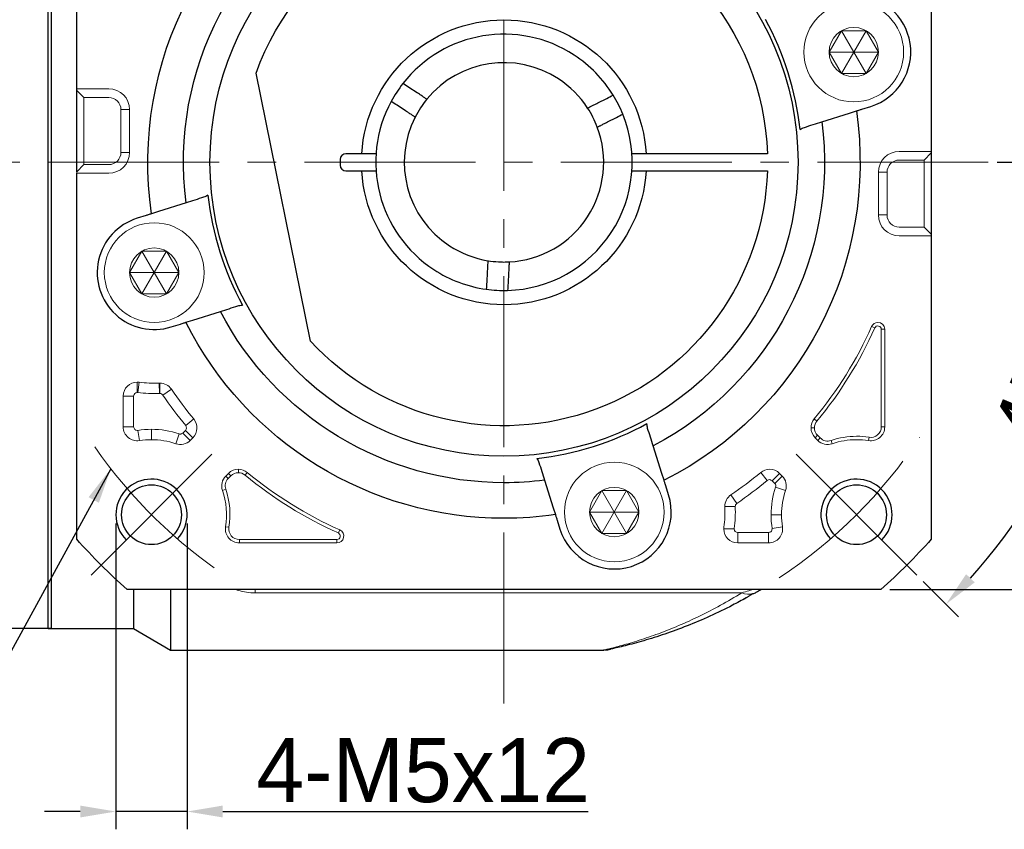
# Model space of a CAD drawing. Header units: millimetres. Extents: x 1333 to 1836, y 975 to 1331.
# Tile 3 of 11: x 1396 to 1465, y 1163 to 1220. Entities that reach past the tile are written whole.
import ezdxf

# ---------------------------------------------------------------- set-up
doc = ezdxf.new("R2010")
doc.units = ezdxf.units.MM
doc.header["$PDSIZE"] = -5
doc.linetypes.add('点画线', pattern=[18, 12, -2, 2, -2])
doc.layers.get('0').update_dxf_attribs({"lineweight": 18})
doc.layers.get('Defpoints').update_dxf_attribs({"lineweight": 18})
for name, color, linetype, lineweight in [('7中心线层', 7, '点画线', 18), ('尺寸线', 7, 'Continuous', 18), ('尺寸线层', 3, 'Continuous', 18), ('粗实线', 7, 'Continuous', 50), ('细实线', 7, 'Continuous', 18)]:
    doc.layers.add(name, color=color, linetype=linetype, lineweight=lineweight)
doc.styles.add('工程字', font='txt')
doc.dimstyles.new('副本 ISO-25', dxfattribs={"dimtxt": 4.5, "dimasz": 2.5, "dimexe": 1.25, "dimexo": 0.625, "dimtad": 1, "dimtxsty": '工程字', "dimcen": 2.5, "dimdle": 5, "dimadec": 0, "dimazin": 0, "dimtfac": 1, "dimtmove": 0, "dimatfit": 3, "dimfxl": 1, "dimtolj": 1, "dimarcsym": 0})

# ---------------------------------------------------------------- blocks, each defined once
blk = doc.blocks.new('*D80')
at = {"layer": 'Defpoints', "color": 0, "lineweight": -2}
for p in [(1402.28, 1184.766), (1407.28, 1184.766), (1402.28, 1163.923)]:
    blk.add_point(p, dxfattribs=at)
at = {"layer": '尺寸线层', "color": 0, "lineweight": -2}
for p, q in [((1402.28, 1184.141), (1402.28, 1162.673)), ((1407.28, 1184.141), (1407.28, 1162.673)), ((1399.78, 1163.923), (1397.28, 1163.923)), ((1407.28, 1163.923), (1402.28, 1163.923)), ((1409.78, 1163.923), (1435.426, 1163.923))]:
    blk.add_line(p, q, dxfattribs=at)
for points in [[(1399.78, 1163.506), (1399.78, 1164.34), (1402.28, 1163.923)], [(1409.78, 1164.34), (1409.78, 1163.506), (1407.28, 1163.923)]]:
    blk.add_solid(points, dxfattribs=at)
at = {"layer": '尺寸线层', "color": 0, "insert": (1423.853, 1166.798), "char_height": 4.5, "attachment_point": 5, "style": '工程字'}
blk.add_mtext('\\A1;4-M5x12', dxfattribs=at)
blk = doc.blocks.new('*D81')
at = {"layer": 'Defpoints', "color": 0, "lineweight": -2}
for p in [(1455.986, 1239.515), (1455.986, 1179.515), (1481.364, 1179.515)]:
    blk.add_point(p, dxfattribs=at)
at = {"layer": '尺寸线层', "color": 0, "lineweight": -2}
for p, q in [((1456.611, 1239.515), (1482.614, 1239.515)), ((1481.364, 1237.015), (1481.364, 1182.015)), ((1456.611, 1179.515), (1482.614, 1179.515))]:
    blk.add_line(p, q, dxfattribs=at)
for points in [[(1481.781, 1237.015), (1480.947, 1237.015), (1481.364, 1239.515)], [(1480.947, 1182.015), (1481.781, 1182.015), (1481.364, 1179.515)]]:
    blk.add_solid(points, dxfattribs=at)
at = {"layer": '尺寸线层', "color": 0, "insert": (1478.489, 1209.515), "char_height": 4.5, "attachment_point": 5, "rotation": 90, "style": '工程字'}
blk.add_mtext('\\A1;60', dxfattribs=at)
blk = doc.blocks.new('*D82')
at = {"layer": 'Defpoints', "color": 0, "lineweight": -2}
for p in [(1458.52, 1238.506), (1450.034, 1230.021), (1471.892, 1220.866), (1375.615, 1209.515), (1463.528, 1209.515)]:
    blk.add_point(p, dxfattribs=at)
at = {"layer": '尺寸线层', "color": 0, "lineweight": -2}
for p, q in [((1458.962, 1238.948), (1461.424, 1241.411)), ((1464.153, 1209.515), (1474.636, 1209.515))]:
    blk.add_line(p, q, dxfattribs=at)
blk.add_arc((1429.528, 1209.515), 43.858, 3.26643, 41.73357, dxfattribs=at)
for points in [[(1462.56, 1238.996), (1461.954, 1238.423), (1460.541, 1240.527)], [(1472.899, 1212.002), (1473.731, 1212.025), (1473.386, 1209.515)]]:
    blk.add_solid(points, dxfattribs=at)
at = {"layer": '尺寸线层', "color": 0, "insert": (1472.704, 1227.399), "char_height": 4.5, "attachment_point": 5, "rotation": 292.5, "style": '工程字'}
blk.add_mtext('\\A1;45%%d', dxfattribs=at)
blk = doc.blocks.new('*D83')
at = {"layer": 'Defpoints', "color": 0, "lineweight": -2}
for p in [(1375.615, 1209.515), (1463.528, 1209.515), (1450.034, 1189.008), (1467.532, 1187.573), (1458.52, 1180.523)]:
    blk.add_point(p, dxfattribs=at)
at = {"layer": '尺寸线层', "color": 0, "lineweight": -2}
for p, q in [((1464.153, 1209.515), (1474.661, 1209.515)), ((1458.962, 1180.081), (1461.442, 1177.601))]:
    blk.add_line(p, q, dxfattribs=at)
blk.add_arc((1429.528, 1209.515), 43.883, 318.26459, 356.73541, dxfattribs=at)
for points in [[(1473.756, 1207.004), (1472.923, 1207.027), (1473.411, 1209.515)], [(1461.972, 1180.588), (1462.578, 1180.016), (1460.558, 1178.485)]]:
    blk.add_solid(points, dxfattribs=at)
at = {"layer": '尺寸线层', "color": 0, "insert": (1467.414, 1193.822), "char_height": 4.5, "attachment_point": 5, "rotation": 67.5, "style": '工程字'}
blk.add_mtext('\\A1;45%%d', dxfattribs=at)

msp = doc.modelspace()

# ---------------------------------------------------------------- linework, layer by layer
for p, q in [((1399.5283, 1214.5703), (1399.5283, 1214.68)), ((1399.5283, 1214.68), (1400.0283, 1214.68)), ((1399.5283, 1214.5703), (1400.0283, 1214.0715)), ((1399.5283, 1213.5727), (1399.5283, 1214.5703)), ((1400.0283, 1214.68), (1401.7783, 1214.68)), ((1400.0283, 1214.0715), (1401.7783, 1214.0715)), ((1399.5283, 1209.8549), (1399.5283, 1213.5727)), ((1402.636, 1213.2138), (1402.7458, 1213.2138)), ((1402.636, 1213.2138), (1402.636, 1210.2138)), ((1403.2446, 1213.2138), (1402.7458, 1213.2138)), ((1403.2446, 1213.2138), (1403.2446, 1210.2138)), ((1399.5283, 1208.8573), (1399.5283, 1209.8549)), ((1402.636, 1210.2138), (1402.7458, 1210.2138)), ((1403.2446, 1210.2138), (1402.7458, 1210.2138)), ((1457.2783, 1210.2816), (1459.0283, 1210.2816)), ((1459.5283, 1210.2816), (1459.0283, 1210.2816)), ((1459.5283, 1210.1718), (1459.0283, 1209.6731)), ((1459.5283, 1210.2816), (1459.5283, 1210.1718)), ((1459.5283, 1210.1718), (1459.5283, 1209.1743)), ((1399.5283, 1208.8573), (1400.0283, 1209.3561)), ((1401.7783, 1209.3561), (1400.0283, 1209.3561)), ((1457.2783, 1209.6731), (1459.0283, 1209.6731)), ((1459.5283, 1209.1743), (1459.5283, 1205.4564)), ((1399.5283, 1208.7475), (1399.5283, 1208.8573)), ((1399.5283, 1208.7475), (1400.0283, 1208.7475)), ((1401.7783, 1208.7475), (1400.0283, 1208.7475)), ((1455.812, 1205.8154), (1455.812, 1208.8154)), ((1456.4206, 1205.8154), (1456.4206, 1208.8154)), ((1459.0283, 1204.9576), (1457.2783, 1204.9576)), ((1459.5283, 1204.4589), (1459.0283, 1204.9576)), ((1459.5283, 1205.4564), (1459.5283, 1204.4589)), ((1459.0283, 1204.3491), (1457.2783, 1204.3491)), ((1459.5283, 1204.3491), (1459.0283, 1204.3491)), ((1459.5283, 1204.4589), (1459.5283, 1204.3491)), ((1455.5593, 1197.8863), (1455.3396, 1197.9845)), ((1456.0181, 1197.7885), (1456.2588, 1197.7885)), ((1456.0181, 1197.7885), (1456.0181, 1190.9351)), ((1456.2588, 1190.9351), (1456.2588, 1197.7885)), ((1403.7783, 1193.3531), (1403.7783, 1194.0834)), ((1403.8124, 1193.3509), (1403.9118, 1194.0743)), ((1405.3544, 1193.2804), (1405.3213, 1194.0098)), ((1405.3657, 1193.2806), (1405.3657, 1194.0108)), ((1402.7978, 1193.1029), (1402.7978, 1190.9351)), ((1403.528, 1193.1029), (1402.7978, 1193.1029)), ((1403.528, 1190.9351), (1403.528, 1193.1029)), ((1405.5725, 1193.1714), (1406.1756, 1193.5829)), ((1407.1854, 1191.0274), (1407.7479, 1191.4929)), ((1451.4941, 1191.3395), (1451.3087, 1191.4929)), ((1403.528, 1190.9351), (1402.7978, 1190.9351)), ((1403.8184, 1190.688), (1403.9354, 1189.9673)), ((1404.7796, 1190.0354), (1404.7796, 1190.7655)), ((1406.7226, 1190.4422), (1406.4861, 1189.7514)), ((1407.1695, 1190.6909), (1406.9807, 1190.502)), ((1406.9807, 1190.502), (1407.497, 1189.9857)), ((1407.1695, 1190.6909), (1407.6858, 1190.1745)), ((1451.3243, 1190.8679), (1451.0836, 1190.8679)), ((1451.541, 1190.3447), (1451.3708, 1190.1745)), ((1451.7298, 1190.1559), (1451.541, 1190.3447)), ((1456.0181, 1190.9351), (1456.2588, 1190.9351)), ((1407.497, 1189.9857), (1407.6858, 1190.1745)), ((1451.3708, 1190.1745), (1451.5596, 1189.9857)), ((1451.7298, 1190.1559), (1451.5596, 1189.9857)), ((1452.4925, 1189.9791), (1452.5705, 1189.7514)), ((1455.1598, 1190.2049), (1455.1212, 1189.9673)), ((1410.1883, 1187.6721), (1409.9994, 1187.4832)), ((1410.3585, 1187.5019), (1410.1883, 1187.6721)), ((1410.8816, 1187.7186), (1410.8816, 1187.9593)), ((1411.3532, 1187.5488), (1411.5066, 1187.7342)), ((1448.0154, 1187.1716), (1447.55, 1187.7342)), ((1448.352, 1187.1558), (1448.8683, 1187.6721)), ((1449.0572, 1187.4832), (1448.8683, 1187.6721)), ((1410.1696, 1187.313), (1409.9994, 1187.4832)), ((1410.1696, 1187.313), (1410.3585, 1187.5019)), ((1448.352, 1187.1558), (1448.5409, 1186.9669)), ((1448.5409, 1186.9669), (1449.0572, 1187.4832)), ((1409.9928, 1186.5503), (1409.7651, 1186.4724)), ((1448.6007, 1186.7089), (1449.2915, 1186.4724)), ((1445.8715, 1185.5587), (1445.46, 1186.1619)), ((1445.7622, 1185.3519), (1445.032, 1185.3519)), ((1449.0075, 1184.7658), (1448.2774, 1184.7658)), ((1410.2186, 1183.8831), (1409.981, 1183.9216)), ((1417.9001, 1183.4835), (1417.9982, 1183.7033)), ((1445.6898, 1183.7646), (1444.9594, 1183.7646)), ((1448.1078, 1183.5143), (1445.9399, 1183.5143)), ((1445.9399, 1183.5143), (1445.9399, 1182.7841)), ((1448.1078, 1183.5143), (1448.1078, 1182.7841)), ((1448.3548, 1183.8047), (1449.0756, 1183.9216)), ((1417.8023, 1183.0248), (1410.9488, 1183.0248)), ((1410.9488, 1183.0248), (1410.9488, 1182.7841)), ((1410.9488, 1182.7841), (1417.8023, 1182.7841)), ((1417.8023, 1183.0248), (1417.8023, 1182.7841)), ((1445.9399, 1182.7841), (1448.1078, 1182.7841)), ((1412.064, 1179.2801), (1412.064, 1179.5146)), ((1446.2172, 1179.2801), (1412.064, 1179.2801))]:
    msp.add_line(p, q)
for centre in [(1454.0865, 1217.2577), (1404.9701, 1201.7714), (1437.2715, 1184.9564)]:
    msp.add_circle(centre, 1.7321)
at = {"extrusion": (0, 0, -1)}
for centre, radius, start, end in [((-1401.7783, 1213.2138), 1.4663, 90, 180), ((-1401.7783, 1213.2138), 0.8577, 90, 180), ((-1401.7783, 1210.2138), 1.4663, 180, 270), ((-1401.7783, 1210.2138), 0.8577, 180, 270), ((-1457.2783, 1208.8154), 1.4663, 0, 90), ((-1457.2783, 1208.8154), 0.8577, 0, 90), ((-1457.2783, 1205.8154), 1.4663, 270, 0), ((-1457.2783, 1205.8154), 0.8577, 270, 0), ((-1429.5283, 1209.5146), 28.2695, 204.070615, 219.60525), ((-1404.9701, 1201.7714), 7.7695, 267.40882, 277.82827), ((-1429.5283, 1209.5146), 28.2695, 320.39475, 325.697413), ((-1452.0641, 1190.8679), 0.7398, 0, 39.60525), ((-1452.0641, 1190.8679), 0.7398, 315, 0), ((-1455.2783, 1190.9351), 0.7398, 180, 279.218623), ((-1404.7796, 1184.7658), 5.2695, 80.781377, 90), ((-1404.7796, 1184.7658), 5.2695, 90, 108.896119), ((-1452.253, 1190.679), 0.7398, 251.103881, 315), ((-1454.277, 1184.7658), 5.2695, 71.103881, 90), ((-1454.277, 1184.7658), 5.2695, 90, 99.218623), ((-1410.8816, 1186.9788), 0.7398, 45, 90), ((-1410.8816, 1186.9788), 0.7398, 90, 129.60525), ((-1429.5283, 1209.5146), 28.2695, 294.070615, 309.60525), ((-1429.5283, 1209.5146), 28.2695, 230.39475, 235.697413), ((-1410.6927, 1186.7899), 0.7398, 341.103881, 45), ((-1404.7796, 1184.7658), 5.2695, 161.103881, 189.218623), ((-1454.277, 1184.7658), 5.2695, 0, 18.896119), ((-1437.2715, 1184.9564), 7.7695, 177.40882, 187.82827), ((-1454.277, 1184.7658), 5.2695, 350.781377, 0), ((-1410.9488, 1183.7646), 0.7398, 270, 9.218623)]:
    msp.add_arc(centre, radius, start, end, dxfattribs=at)
for centre, radius, start, end in [((1455.7783, 1197.7885), 0.4805, 90, 155.929385), ((1455.7783, 1197.7885), 0.4805, 0, 90), ((1429.5283, 1209.5146), 28.5102, 320.39475, 335.929385), ((1403.7783, 1193.1029), 0.9805, 90, 180), ((1403.7783, 1193.1029), 0.9805, 82.17173, 90), ((1405.3657, 1193.0303), 0.9805, 90, 92.59118), ((1405.3657, 1193.0303), 0.9805, 34.302587, 90), ((1404.9701, 1201.7714), 8.4997, 262.17173, 272.59118), ((1429.5283, 1209.5146), 28.9997, 214.302587, 219.60525), ((1406.9925, 1190.8679), 0.9805, 315, 39.60525), ((1452.0641, 1190.8679), 0.9805, 140.39475, 180), ((1403.7783, 1190.9351), 0.9805, 180, 279.218623), ((1404.7796, 1184.7658), 5.9997, 90, 99.218623), ((1404.7796, 1184.7658), 5.9997, 71.103881, 90), ((1452.0641, 1190.8679), 0.9805, 180, 225), ((1455.2783, 1190.9351), 0.9805, 260.781377, 0), ((1406.8036, 1190.679), 0.9805, 251.103881, 315), ((1452.253, 1190.679), 0.9805, 225, 288.896119), ((1454.277, 1184.7658), 5.5102, 90, 108.896119), ((1454.277, 1184.7658), 5.5102, 80.781377, 90), ((1410.8816, 1186.9788), 0.9805, 90, 135), ((1410.8816, 1186.9788), 0.9805, 50.39475, 90), ((1448.175, 1186.9788), 0.9805, 90, 129.60525), ((1448.175, 1186.9788), 0.9805, 45, 90), ((1410.6927, 1186.7899), 0.9805, 135, 198.896119), ((1429.5283, 1209.5146), 28.5102, 230.39475, 245.929385), ((1429.5283, 1209.5146), 28.9997, 304.302587, 309.60525), ((1448.3639, 1186.7899), 0.9805, 341.103881, 45), ((1404.7796, 1184.7658), 5.5102, 350.781377, 18.896119), ((1454.277, 1184.7658), 5.9997, 161.103881, 180), ((1446.0125, 1185.3519), 0.9805, 124.302587, 180), ((1446.0125, 1185.3519), 0.9805, 180, 182.59118), ((1437.2715, 1184.9564), 8.4997, 352.17173, 2.59118), ((1454.277, 1184.7658), 5.9997, 180, 189.218623), ((1410.9488, 1183.7646), 0.9805, 170.781377, 270), ((1417.8023, 1183.2646), 0.4805, 270, 65.929385), ((1445.9399, 1183.7646), 0.9805, 172.17173, 180), ((1445.9399, 1183.7646), 0.9805, 180, 270), ((1448.1078, 1183.7646), 0.9805, 270, 9.218623)]:
    msp.add_arc(centre, radius, start, end)
msp.add_ellipse((1446.2172, 1181.0456), major_axis=(-1.0114, 1.7254), ratio=0.6888272, start_param=2.4365012, end_param=2.9666747)
for points, knots in [([(1455.5593, 1197.8863), (1455.591, 1197.9296), (1455.6543, 1198.0159), (1455.8315, 1198.0378), (1455.9843, 1197.9456), (1456.0068, 1197.8409), (1456.0181, 1197.7885)], [0, 0, 0, 0, 0.2504474, 0.5, 0.7495526, 1, 1, 1, 1]), ([(1403.528, 1193.1029), (1403.5442, 1193.1707), (1403.5763, 1193.3055), (1403.7112, 1193.3373), (1403.7783, 1193.3531)], [0, 0, 0, 0, 0.5025738, 1, 1, 1, 1]), ([(1405.3657, 1193.2806), (1405.4068, 1193.2752), (1405.4892, 1193.2643), (1405.5447, 1193.2024), (1405.5725, 1193.1714)], [0, 0, 0, 0, 0.499116, 1, 1, 1, 1]), ([(1407.1854, 1191.0274), (1407.2151, 1190.9698), (1407.2745, 1190.8546), (1407.2045, 1190.7454), (1407.1695, 1190.6909)], [0, 0, 0, 0, 0.5, 1, 1, 1, 1]), ([(1403.8184, 1190.688), (1403.8051, 1190.6866), (1403.7289, 1190.6784), (1403.5747, 1190.7399), (1403.5436, 1190.87), (1403.528, 1190.9351)], [0, 0, 0, 0, 0.0952819, 0.5467814, 1, 1, 1, 1]), ([(1406.9807, 1190.502), (1406.9425, 1190.4745), (1406.8886, 1190.4358), (1406.7948, 1190.4252), (1406.7494, 1190.4359), (1406.7226, 1190.4422)], [0, 0, 0, 0, 0.4976567, 0.7030632, 1, 1, 1, 1]), ([(1448.0154, 1187.1716), (1448.0731, 1187.2013), (1448.1883, 1187.2608), (1448.2974, 1187.1908), (1448.352, 1187.1558)], [0, 0, 0, 0, 0.5, 1, 1, 1, 1]), ([(1445.7622, 1185.3519), (1445.7677, 1185.3931), (1445.7786, 1185.4755), (1445.8405, 1185.5309), (1445.8715, 1185.5587)], [0, 0, 0, 0, 0.499116, 1, 1, 1, 1]), ([(1417.9001, 1183.4835), (1417.9433, 1183.4518), (1418.0296, 1183.3886), (1418.0516, 1183.2114), (1417.9593, 1183.0586), (1417.8547, 1183.0361), (1417.8023, 1183.0248)], [0, 0, 0, 0, 0.2504474, 0.5, 0.7495526, 1, 1, 1, 1]), ([(1445.9399, 1183.5143), (1445.8722, 1183.5304), (1445.7373, 1183.5626), (1445.7056, 1183.6975), (1445.6898, 1183.7646)], [0, 0, 0, 0, 0.5025738, 1, 1, 1, 1]), ([(1448.3548, 1183.8047), (1448.347, 1183.7279), (1448.3313, 1183.5744), (1448.1823, 1183.5343), (1448.1078, 1183.5143)], [0, 0, 0, 0, 0.500011, 1, 1, 1, 1]), ([(1410.7041, 1179.5052), (1410.7621, 1179.4854), (1410.8213, 1179.4666), (1411.0591, 1179.3971), (1411.2483, 1179.3546), (1411.6484, 1179.2957), (1411.8534, 1179.2801), (1412.064, 1179.2801)], [0, 0, 0, 0, 0.1454819, 0.1454819, 0.572741, 0.572741, 1, 1, 1, 1]), ([(1436.759, 1175.3197), (1436.798, 1175.329), (1437.0508, 1175.3899), (1437.7619, 1175.5689), (1438.9924, 1175.9299), (1440.3559, 1176.3957), (1441.7838, 1176.9609), (1443.2511, 1177.6275), (1444.734, 1178.3888), (1445.7225, 1178.9828), (1446.2172, 1179.2801)], [0, 0, 0, 0, 0.0287584, 0.1679333, 0.3071957, 0.4454802, 0.5836293, 0.7220356, 0.8609002, 1, 1, 1, 1]), ([(1446.2172, 1179.2801), (1446.3952, 1179.333), (1446.6697, 1179.4145), (1446.8882, 1179.4821), (1446.9322, 1179.4958), (1446.9366, 1179.4972)], [0, 0, 0, 0, 0.6302264, 0.9714081, 1, 1, 1, 1]), ([(1436.5269, 1175.2652), (1436.5224, 1175.2641), (1436.5159, 1175.2625), (1436.5764, 1175.2766), (1436.703, 1175.3064), (1436.759, 1175.3197)], [0, 0, 0, 0, 0.0002341, 0.6278325, 1, 1, 1, 1])]:
    msp.add_open_spline(points, degree=3, knots=knots)
for points, degree in [([(1403.7783, 1193.3531), (1403.7897, 1193.3531), (1403.8011, 1193.3524), (1403.8124, 1193.3509)], 3), ([(1405.3544, 1193.2804), (1405.3657, 1193.2806)], 1), ([(1448.5409, 1186.9669), (1448.5692, 1186.9282), (1448.6259, 1186.8507), (1448.6091, 1186.7561), (1448.6007, 1186.7089)], 3), ([(1445.7625, 1185.3406), (1445.7622, 1185.3519)], 1), ([(1445.6898, 1183.7646), (1445.6897, 1183.776), (1445.6905, 1183.7874), (1445.6919, 1183.7987)], 3)]:
    msp.add_open_spline(points, degree=degree)
at = {"layer": '7中心线层'}
for p, q in [((1429.5283, 1171.5146), (1429.5283, 1247.5146)), ((1463.5283, 1209.5146), (1375.6148, 1209.5146)), ((1409.0222, 1189.0085), (1399.8298, 1179.8161)), ((1450.0344, 1189.0085), (1458.5197, 1180.5232))]:
    msp.add_line(p, q, dxfattribs=at)
for start, end in [(303.521659, 326.478341), (214.822638, 236.478341)]:
    msp.add_arc((1429.5283, 1209.5146), 35, start, end, dxfattribs=at)
at = {"layer": '尺寸线'}
for p, q in [((1400.0283, 1214.0715), (1400.0283, 1209.3561)), ((1459.0283, 1209.6731), (1459.0283, 1204.9576)), ((1456.4206, 1208.8154), (1455.812, 1208.8154)), ((1456.4206, 1205.8154), (1455.812, 1205.8154))]:
    msp.add_line(p, q, dxfattribs=at)
at = {"layer": '尺寸线', "color": 0, "lineweight": -2}
for centre, start, end in [((1404.7796, 1184.7658), 317.046713, 225), ((1454.277, 1184.7658), 315, 222.953287)]:
    msp.add_arc(centre, 2.5, start, end, dxfattribs=at)
at = {"layer": '粗实线', "linetype": 'Continuous', "lineweight": 30}
for p, q in [((1397.5283, 1176.7646), (1397.5283, 1242.2646)), ((1397.7283, 1242.2646), (1397.7283, 1176.7646)), ((1399.5283, 1208.8573), (1399.5283, 1235.9721)), ((1399.5283, 1208.8573), (1399.5283, 1235.9721)), ((1459.5283, 1235.9721), (1459.5283, 1204.3491)), ((1459.5283, 1235.9721), (1459.5283, 1204.3491)), ((1415.9355, 1196.9652), (1412.1211, 1215.7786)), ((1423.4388, 1214.3888), (1422.8503, 1214.7733)), ((1436.117, 1213.6894), (1436.7442, 1214.0069)), ((1422.6184, 1213.1331), (1422.0299, 1213.5176)), ((1454.6533, 1213.2423), (1455.2893, 1213.4429)), ((1436.7943, 1212.3511), (1437.4215, 1212.6685)), ((1451.8479, 1212.3578), (1453.7837, 1212.9681)), ((1453.7837, 1212.9681), (1454.2669, 1213.1205)), ((1418.0283, 1209.7146), (1418.0283, 1209.3146)), ((1419.5463, 1210.1146), (1418.4283, 1210.1146)), ((1448.0186, 1210.1146), (1439.5103, 1210.1146)), ((1399.5283, 1183.0571), (1399.5283, 1208.7475)), ((1399.5283, 1183.0571), (1399.5283, 1208.7475)), ((1418.4283, 1208.9146), (1419.5463, 1208.9146)), ((1439.5103, 1208.9146), (1448.0186, 1208.9146)), ((1407.2087, 1206.6713), (1405.2729, 1206.061)), ((1404.4033, 1205.7868), (1403.7673, 1205.5863)), ((1405.2729, 1206.061), (1404.7897, 1205.9086)), ((1459.5283, 1204.3491), (1459.5283, 1183.0571)), ((1459.5283, 1204.3491), (1459.5283, 1183.0571)), ((1428.3518, 1201.8038), (1428.3131, 1201.1019)), ((1429.8495, 1201.7212), (1429.8108, 1201.0193)), ((1407.6786, 1198.4313), (1409.6143, 1199.0416)), ((1406.1729, 1197.9565), (1406.809, 1198.1571)), ((1407.1954, 1198.2789), (1407.6786, 1198.4313)), ((1440.6116, 1187.6649), (1440.0013, 1189.6006)), ((1440.764, 1187.1816), (1440.6116, 1187.6649)), ((1432.3715, 1187.1949), (1432.9819, 1185.2592)), ((1441.0863, 1186.1592), (1440.8858, 1186.7953)), ((1432.9819, 1185.2592), (1433.1342, 1184.776)), ((1433.2561, 1184.3896), (1433.4566, 1183.7535)), ((1455.9858, 1179.5146), (1403.0708, 1179.5146)), ((1455.9858, 1179.5146), (1403.0708, 1179.5146)), ((1403.5283, 1179.5145), (1403.5283, 1176.7646)), ((1406.1264, 1179.5141), (1406.1264, 1175.2646)), ((1397.5283, 1176.7646), (1379.7287, 1176.7646)), ((1397.5283, 1176.7646), (1403.5283, 1176.7646)), ((1397.7283, 1176.7646), (1397.5283, 1176.7646)), ((1403.5283, 1176.7646), (1406.1264, 1175.2646)), ((1406.1264, 1175.2646), (1436.5434, 1175.2646))]:
    msp.add_line(p, q, dxfattribs=at)
for centre in [(1404.7796, 1184.7658), (1454.277, 1184.7658)]:
    msp.add_circle(centre, 2.1, dxfattribs=at)
at = {"layer": '粗实线', "linetype": 'Continuous', "lineweight": 30, "extrusion": (0, 0, -1)}
for radius, start, end in [(25, 351.706896, 63.293104), (20.6414, 270, 90), (20.6414, 90, 270), (22.5, 352.740348, 62.259652), (18.5, 19.791512, 178.141433), (10, 3.439813, 176.560187), (25, 171.706896, 243.293104), (22.5, 172.740348, 242.259652), (18.5, 181.858567, 317.285651), (10, 183.439813, 356.560187), (22.5, 270, 332.259652), (25, 270, 333.293104), (22.5, 262.740348, 270), (25, 261.706896, 270), (40, 311.409622, 318.590378), (40, 311.409622, 318.590378), (40, 221.409622, 228.590378), (40, 221.409622, 228.590378)]:
    msp.add_arc((-1429.5283, 1209.5146), radius, start, end, dxfattribs=at)
at = {"layer": '粗实线', "linetype": 'Continuous', "lineweight": 30}
for centre, radius, start, end in [((1454.0865, 1217.2577), 4, 287.500017, 90), ((1429.5283, 1209.5146), 20.9162, 6.317702, 28.682298), ((1429.5283, 1209.5146), 9, 56.84238, 142.062189), ((1429.5283, 1209.5146), 9, 31.622572, 56.84238), ((1429.5283, 1209.5146), 7, 56.84238, 140.691741), ((1429.5283, 1209.5146), 7, 32.99302, 56.84238), ((1429.5283, 1209.5146), 9, 142.061948, 151.622258), ((1429.5283, 1209.5146), 9, 22.062552, 31.622862), ((1429.5283, 1209.5146), 9, 151.622572, 236.84238), ((1429.5283, 1209.5146), 7, 152.99302, 236.84238), ((1429.5283, 1209.5146), 9, 271.622572, 22.062189), ((1429.5283, 1209.5146), 7, 272.99302, 20.691741), ((1418.4283, 1209.7146), 0.4, 90, 180), ((1418.4283, 1209.3146), 0.4, 180, 270), ((1429.5283, 1209.5146), 20.9162, 186.317702, 208.682298), ((1404.9701, 1201.7714), 4, 107.5, 287.5), ((1429.5283, 1209.5146), 7, 236.84238, 260.691741), ((1429.5283, 1209.5146), 9, 236.84238, 262.062189), ((1429.5283, 1209.5146), 9, 262.063596, 271.621213), ((1429.5283, 1209.5146), 20.9162, 276.317702, 298.682298), ((1437.2715, 1184.9564), 4, 197.500017, 17.5)]:
    msp.add_arc(centre, radius, start, end, dxfattribs=at)
for centre, major_axis, ratio, start_param, end_param in [((1446.2172, 1181.0456), (-1.0114, 1.7254), 0.6888272, 2.966675, 3.1415927), ((1436.5852, 1177.278), (0.4277, -1.9537), 0.9910457, 6.0657882, 6.2831853)]:
    msp.add_ellipse(centre, major_axis=major_axis, ratio=ratio, start_param=start_param, end_param=end_param, dxfattribs=at)
for points, degree in [([(1422.8503, 1214.7733), (1422.7103, 1214.8648), (1422.5702, 1214.9563), (1422.4302, 1215.0478)], 3), ([(1424.1121, 1213.949), (1423.796, 1213.563), (1423.5182, 1213.1378), (1423.2916, 1212.6933)], 3), ([(1436.7442, 1214.0069), (1436.8935, 1214.0824), (1437.0427, 1214.1579), (1437.192, 1214.2335)], 3), ([(1422.0299, 1213.5176), (1421.8899, 1213.6091), (1421.7498, 1213.7006), (1421.6098, 1213.7921)], 3), ([(1436.0768, 1211.988), (1435.9005, 1212.4547), (1435.6711, 1212.9079), (1435.3995, 1213.3263)], 3), ([(1437.4215, 1212.6685), (1437.5708, 1212.744), (1437.72, 1212.8196), (1437.8693, 1212.8951)], 3), ([(1450.3174, 1211.8162), (1450.4144, 1211.8888), (1450.5142, 1211.9373), (1450.616, 1211.9694)], 3), ([(1450.616, 1211.9694), (1451.0271, 1212.099), (1451.4377, 1212.2285), (1451.8479, 1212.3578)], 3), ([(1408.4406, 1207.0598), (1408.0296, 1206.9302), (1407.6189, 1206.8007), (1407.2087, 1206.6713)], 3), ([(1408.7392, 1207.2129), (1408.6422, 1207.1403), (1408.5424, 1207.0919), (1408.4406, 1207.0598)], 3), ([(1428.3131, 1201.1019), (1428.3038, 1200.9348), (1428.2946, 1200.7678), (1428.2854, 1200.6008)], 3), ([(1429.8108, 1201.0193), (1429.8016, 1200.8522), (1429.7924, 1200.6852), (1429.7831, 1200.5182)], 3), ([(1409.6143, 1199.0416), (1410.0246, 1199.171), (1410.4352, 1199.3004), (1410.8463, 1199.43)], 3), ([(1410.8463, 1199.43), (1410.9391, 1199.4593), (1411.0384, 1199.4763), (1411.147, 1199.4763)], 3), ([(1411.147, 1199.4763), (1411.1574, 1199.4763), (1411.168, 1199.4762), (1411.1787, 1199.4758)], 3), ([(1439.6128, 1190.8325), (1439.5808, 1190.9343), (1439.5632, 1191.0439), (1439.5671, 1191.1649)], 3), ([(1440.0013, 1189.6006), (1439.8719, 1190.0108), (1439.7425, 1190.4215), (1439.6128, 1190.8325)], 3), ([(1431.8299, 1188.7254), (1431.9025, 1188.6285), (1431.951, 1188.5286), (1431.9831, 1188.4269)], 3), ([(1431.9831, 1188.4269), (1432.1127, 1188.0158), (1432.2422, 1187.6052), (1432.3715, 1187.1949)], 3), ([(1447.2286, 1179.3202), (1447.3455, 1179.3888), (1447.4562, 1179.4546), (1447.556, 1179.5146)], 3), ([(1446.4132, 1178.857), (1447.0064, 1179.2253)], 1), ([(1436.6788, 1175.2756), (1436.6843, 1175.2633), (1436.8657, 1175.2978)], 2)]:
    msp.add_open_spline(points, degree=degree, dxfattribs=at)
for points, knots in [([(1424.114, 1213.9478), (1424.1101, 1213.9503), (1424.0991, 1213.9575), (1424.0497, 1213.9898), (1424.0125, 1214.0141), (1423.9192, 1214.075), (1423.8618, 1214.1126), (1423.7347, 1214.1956), (1423.6632, 1214.2423), (1423.5405, 1214.3224), (1423.4895, 1214.3557), (1423.4388, 1214.3888)], [0, 0, 0, 0, 0.2135041, 0.2135041, 0.4269713, 0.4269713, 0.6410212, 0.6410212, 0.8562277, 0.8562277, 1, 1, 1, 1]), ([(1435.3974, 1213.3253), (1435.4015, 1213.3274), (1435.4132, 1213.3333), (1435.4659, 1213.36), (1435.5056, 1213.38), (1435.605, 1213.4304), (1435.6662, 1213.4613), (1435.8017, 1213.5299), (1435.8778, 1213.5684), (1436.0086, 1213.6346), (1436.063, 1213.6621), (1436.117, 1213.6894)], [0, 0, 0, 0, 0.2135041, 0.2135041, 0.4269713, 0.4269713, 0.6410212, 0.6410212, 0.8562277, 0.8562277, 1, 1, 1, 1]), ([(1454.2662, 1213.1203), (1454.2705, 1213.1217), (1454.2749, 1213.123), (1454.3023, 1213.1317), (1454.3233, 1213.1383), (1454.3762, 1213.155), (1454.4088, 1213.1653), (1454.4811, 1213.188), (1454.5219, 1213.2009), (1454.593, 1213.2233), (1454.6233, 1213.2329), (1454.6533, 1213.2423)], [0, 0, 0, 0, 0.2115356, 0.2115356, 0.4229944, 0.4229944, 0.6356664, 0.6356664, 0.8509644, 0.8509644, 1, 1, 1, 1]), ([(1423.2936, 1212.692), (1423.2897, 1212.6945), (1423.2787, 1212.7017), (1423.2293, 1212.734), (1423.1921, 1212.7583), (1423.0987, 1212.8193), (1423.0413, 1212.8568), (1422.9143, 1212.9398), (1422.8428, 1212.9865), (1422.7201, 1213.0667), (1422.6691, 1213.1), (1422.6184, 1213.1331)], [0, 0, 0, 0, 0.2135041, 0.2135041, 0.4269713, 0.4269713, 0.6410212, 0.6410212, 0.8562277, 0.8562277, 1, 1, 1, 1]), ([(1436.0747, 1211.9869), (1436.0788, 1211.989), (1436.0905, 1211.9949), (1436.1432, 1212.0216), (1436.1829, 1212.0417), (1436.2824, 1212.092), (1436.3435, 1212.123), (1436.479, 1212.1915), (1436.5551, 1212.23), (1436.6859, 1212.2962), (1436.7403, 1212.3237), (1436.7943, 1212.3511)], [0, 0, 0, 0, 0.2135041, 0.2135041, 0.4269713, 0.4269713, 0.6410212, 0.6410212, 0.8562277, 0.8562277, 1, 1, 1, 1]), ([(1420.5506, 1210.1146), (1420.546, 1210.1146), (1420.529, 1210.1146), (1420.455, 1210.1146), (1420.3993, 1210.1146), (1420.2597, 1210.1146), (1420.1738, 1210.1146), (1419.984, 1210.1146), (1419.8775, 1210.1146), (1419.6956, 1210.1146), (1419.6207, 1210.1146), (1419.5463, 1210.1146)], [0, 0, 0, 0, 0.2143841, 0.2143841, 0.4287539, 0.4287539, 0.6433501, 0.6433501, 0.8583945, 0.8583945, 1, 1, 1, 1]), ([(1439.5103, 1210.1146), (1439.398, 1210.1146), (1439.2841, 1210.1146), (1439.0722, 1210.1146), (1438.9711, 1210.1146), (1438.7958, 1210.1146), (1438.7191, 1210.1146), (1438.6004, 1210.1146), (1438.5567, 1210.1146), (1438.517, 1210.1146), (1438.5124, 1210.1146), (1438.5078, 1210.1146)], [0, 0, 0, 0, 0.2155949, 0.2155949, 0.4311982, 0.4311982, 0.6466607, 0.6466607, 0.8617206, 0.8617206, 1, 1, 1, 1]), ([(1419.5463, 1208.9146), (1419.6586, 1208.9146), (1419.7725, 1208.9146), (1419.9844, 1208.9146), (1420.0855, 1208.9146), (1420.2608, 1208.9146), (1420.3375, 1208.9146), (1420.4562, 1208.9146), (1420.4999, 1208.9146), (1420.5396, 1208.9146), (1420.5442, 1208.9146), (1420.5488, 1208.9146)], [0, 0, 0, 0, 0.2155949, 0.2155949, 0.4311982, 0.4311982, 0.6466607, 0.6466607, 0.8617206, 0.8617206, 1, 1, 1, 1]), ([(1438.506, 1208.9146), (1438.5106, 1208.9146), (1438.5276, 1208.9146), (1438.6016, 1208.9146), (1438.6573, 1208.9146), (1438.7969, 1208.9146), (1438.8828, 1208.9146), (1439.0726, 1208.9146), (1439.1791, 1208.9146), (1439.361, 1208.9146), (1439.4359, 1208.9146), (1439.5103, 1208.9146)], [0, 0, 0, 0, 0.2143841, 0.2143841, 0.4287539, 0.4287539, 0.6433501, 0.6433501, 0.8583945, 0.8583945, 1, 1, 1, 1]), ([(1404.7904, 1205.9089), (1404.7861, 1205.9075), (1404.7817, 1205.9061), (1404.7543, 1205.8975), (1404.7333, 1205.8908), (1404.6804, 1205.8742), (1404.6478, 1205.8639), (1404.5755, 1205.8411), (1404.5347, 1205.8282), (1404.4636, 1205.8058), (1404.4334, 1205.7963), (1404.4033, 1205.7868)], [0, 0, 0, 0, 0.2115356, 0.2115356, 0.4229944, 0.4229944, 0.6356664, 0.6356664, 0.8509644, 0.8509644, 1, 1, 1, 1]), ([(1428.3962, 1202.609), (1428.396, 1202.6045), (1428.3952, 1202.5913), (1428.392, 1202.5324), (1428.3895, 1202.488), (1428.3834, 1202.3767), (1428.3796, 1202.3082), (1428.3712, 1202.1567), (1428.3665, 1202.0714), (1428.3585, 1201.925), (1428.3551, 1201.8642), (1428.3518, 1201.8038)], [0, 0, 0, 0, 0.2135041, 0.2135041, 0.4269713, 0.4269713, 0.6410212, 0.6410212, 0.8562277, 0.8562277, 1, 1, 1, 1]), ([(1428.3961, 1202.6067), (1428.6447, 1202.5737), (1429.0205, 1202.5238), (1429.5222, 1202.5106), (1429.772, 1202.5197), (1429.8938, 1202.5241)], [0, 0, 0, 0, 0.5003656, 0.7564876, 1, 1, 1, 1]), ([(1429.8939, 1202.5264), (1429.8937, 1202.5218), (1429.893, 1202.5087), (1429.8897, 1202.4497), (1429.8872, 1202.4053), (1429.8811, 1202.2941), (1429.8773, 1202.2256), (1429.869, 1202.074), (1429.8643, 1201.9888), (1429.8562, 1201.8424), (1429.8528, 1201.7816), (1429.8495, 1201.7212)], [0, 0, 0, 0, 0.2135041, 0.2135041, 0.4269713, 0.4269713, 0.6410212, 0.6410212, 0.8562277, 0.8562277, 1, 1, 1, 1]), ([(1406.809, 1198.1571), (1406.8526, 1198.1708), (1406.8969, 1198.1848), (1406.9793, 1198.2108), (1407.0186, 1198.2232), (1407.0865, 1198.2446), (1407.1162, 1198.2539), (1407.1615, 1198.2682), (1407.178, 1198.2734), (1407.1868, 1198.2762), (1407.1912, 1198.2776), (1407.1956, 1198.279)], [0, 0, 0, 0, 0.2183987, 0.2183987, 0.4368728, 0.4368728, 0.6541149, 0.6541149, 0.8686839, 0.8686839, 1, 1, 1, 1]), ([(1440.8858, 1186.7953), (1440.872, 1186.8389), (1440.8581, 1186.8832), (1440.8321, 1186.9656), (1440.8197, 1187.0049), (1440.7983, 1187.0728), (1440.7889, 1187.1024), (1440.7746, 1187.1478), (1440.7694, 1187.1642), (1440.7667, 1187.1731), (1440.7653, 1187.1774), (1440.7639, 1187.1818)], [0, 0, 0, 0, 0.2183987, 0.2183987, 0.4368728, 0.4368728, 0.6541149, 0.6541149, 0.8686839, 0.8686839, 1, 1, 1, 1]), ([(1433.134, 1184.7767), (1433.1354, 1184.7723), (1433.1368, 1184.7679), (1433.1454, 1184.7406), (1433.152, 1184.7195), (1433.1687, 1184.6666), (1433.179, 1184.6341), (1433.2018, 1184.5618), (1433.2146, 1184.521), (1433.2371, 1184.4498), (1433.2466, 1184.4196), (1433.2561, 1184.3896)], [0, 0, 0, 0, 0.2115356, 0.2115356, 0.4229944, 0.4229944, 0.6356664, 0.6356664, 0.8509644, 0.8509644, 1, 1, 1, 1]), ([(1446.5333, 1178.929), (1446.2146, 1178.7514), (1445.365, 1178.2869), (1443.9733, 1177.6196), (1442.3742, 1176.9418), (1440.8067, 1176.3684), (1439.312, 1175.8987), (1438.1995, 1175.6017), (1437.4887, 1175.4308), (1437.1049, 1175.3441), (1436.9049, 1175.3007), (1436.9769, 1175.3164), (1437.0129, 1175.3242)], [0, 0, 0, 0, 0.0779031, 0.2075966, 0.3391669, 0.4705138, 0.6020797, 0.7347162, 0.8008385, 0.8672588, 0.9336462, 1, 1, 1, 1])]:
    msp.add_open_spline(points, degree=3, knots=knots, dxfattribs=at)
at = {"layer": '细实线', "color": 0}
for p, q in [((1454.9525, 1218.7577), (1453.2205, 1215.7577)), ((1454.9525, 1215.7577), (1453.2205, 1218.7577)), ((1455.8186, 1217.2577), (1452.3545, 1217.2577)), ((1405.8361, 1203.2714), (1404.1041, 1200.2714)), ((1405.8361, 1200.2714), (1404.1041, 1203.2714)), ((1406.7021, 1201.7714), (1403.238, 1201.7714)), ((1438.1375, 1186.4564), (1436.4055, 1183.4564)), ((1438.1375, 1183.4564), (1436.4055, 1186.4564)), ((1439.0035, 1184.9564), (1435.5394, 1184.9564))]:
    msp.add_line(p, q, dxfattribs=at)
for points in [[(1452.3545, 1217.2577), (1453.2205, 1215.7577), (1454.9525, 1215.7577), (1455.8186, 1217.2577), (1454.9525, 1218.7577), (1453.2205, 1218.7577)], [(1403.238, 1201.7714), (1404.1041, 1200.2714), (1405.8361, 1200.2714), (1406.7021, 1201.7714), (1405.8361, 1203.2714), (1404.1041, 1203.2714)], [(1435.5394, 1184.9564), (1436.4055, 1183.4564), (1438.1375, 1183.4564), (1439.0035, 1184.9564), (1438.1375, 1186.4564), (1436.4055, 1186.4564)]]:
    msp.add_lwpolyline(points, close=True, dxfattribs=at)
for centre in [(1454.0865, 1217.2577), (1404.9701, 1201.7714), (1437.2715, 1184.9564)]:
    msp.add_circle(centre, 3.5, dxfattribs=at)

# ---------------------------------------------------------------- dimensions: what is measured, and where the dimension line sits
at = {"layer": '尺寸线层'}
dim = msp.add_angular_dim_2l(base=(1471.8918, 1220.8658), line1=((1450.0344, 1230.0207), (1458.5197, 1238.506)), line2=((1463.5283, 1209.5146), (1375.6148, 1209.5146)), dimstyle='副本 ISO-25', override={"dimtxsty": '工程字'}, dxfattribs=at)
dim.commit()
dim.dimension.update_dxf_attribs({"geometry": '*D82', "text_midpoint": (1472.7039, 1227.3985)})
dim = msp.add_linear_dim(base=(1481.364, 1179.5146), p1=(1455.9858, 1239.5146), p2=(1455.9858, 1179.5146), angle=90, dimstyle='副本 ISO-25', dxfattribs=at)
dim.commit()
dim.dimension.update_dxf_attribs({"geometry": '*D81', "text_midpoint": (1478.489, 1209.5146)})
dim = msp.add_angular_dim_2l(base=(1467.5318, 1187.5733), line1=((1450.0344, 1189.0085), (1458.5197, 1180.5232)), line2=((1463.5283, 1209.5146), (1375.6148, 1209.5146)), dimstyle='副本 ISO-25', dxfattribs=at)
dim.commit()
dim.dimension.update_dxf_attribs({"geometry": '*D83', "text_midpoint": (1467.4144, 1193.8216)})
dim = msp.add_linear_dim(base=(1402.2796, 1163.923), p1=(1407.2796, 1184.7658), p2=(1402.2796, 1184.7658), text='4-M<>x12', dimstyle='副本 ISO-25', override={"dimtxsty": '工程字'}, dxfattribs=at)
dim.commit()
dim.dimension.update_dxf_attribs({"geometry": '*D80', "text_midpoint": (1423.8529, 1163.923), "dimtype": 160})

# ---------------------------------------------------------------- leaders
msp.add_leader([(1401.9249, 1187.9959), (1388.7579, 1163.923), (1379.4279, 1163.923)], dimstyle='副本 ISO-25', override={"dimgap": 0.625, "dimtad": 0}, dxfattribs=at)

doc.saveas('drawing.dxf')
